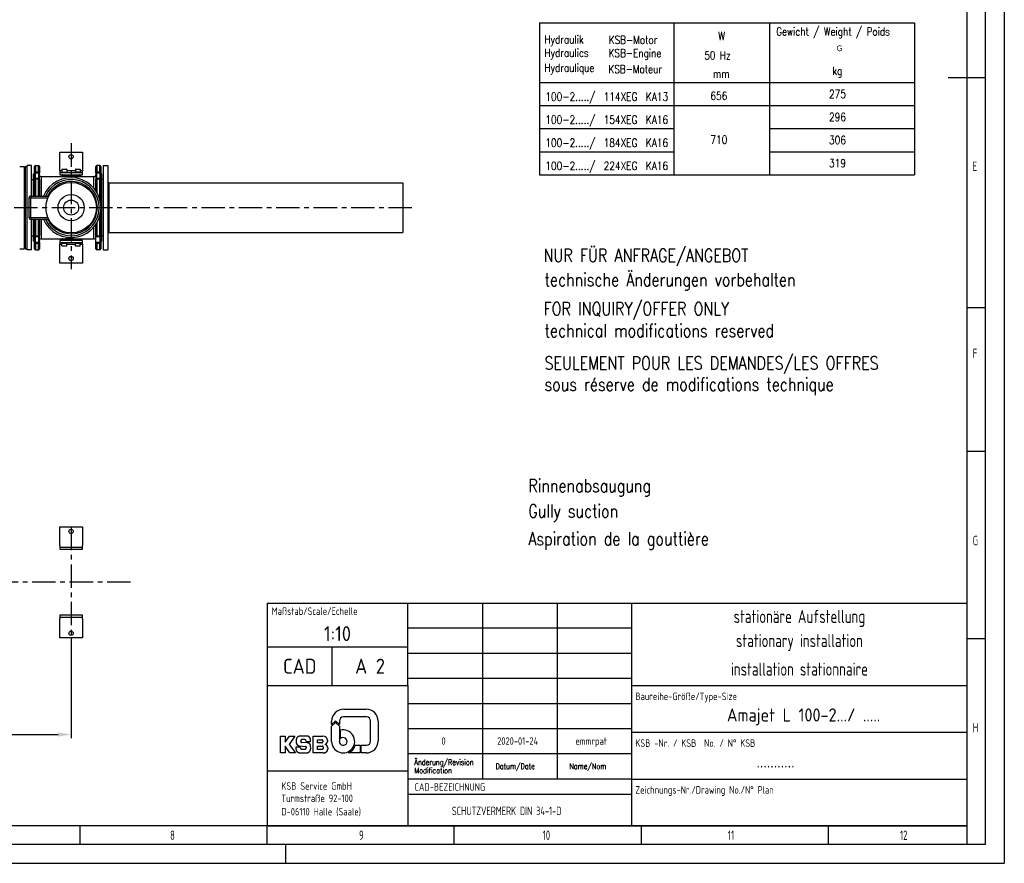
# Model space of a CAD drawing. Header units: millimetres. Extents: x 0 to 5940, y 0 to 4200.
# Tile 45 of 47: x 3309 to 5940, y 0 to 2254. Entities that reach past the tile are written whole.
import ezdxf
from ezdxf.enums import TextEntityAlignment as Align

# ---------------------------------------------------------------- set-up
doc = ezdxf.new("R2010")
doc.units = ezdxf.units.MM
doc.header["$LTSCALE"] = 50
doc.linetypes.add('MITTE', pattern=[2, 1.25, -0.25, 0.25, -0.25])
doc.layers.get('0').update_dxf_attribs({"linetype": 'CONTINUOUS'})
doc.layers.get('DEFPOINTS').update_dxf_attribs({"linetype": 'CONTINUOUS'})
for name, color, linetype in [('01-LINIE-025', 1, 'CONTINUOUS'), ('02-LINIE-035', 2, 'CONTINUOUS'), ('05-ACHSE', 1, 'MITTE'), ('06-MASSE1', 1, 'CONTINUOUS'), ('10-TEXT-025', 1, 'CONTINUOUS'), ('11-TEXT-035', 2, 'CONTINUOUS'), ('16-SCHRIFTFELDTXT-025', 1, 'CONTINUOUS'), ('KSB-BLATTRAND', 2, 'CONTINUOUS'), ('KSB-TEXT-025', 1, 'CONTINUOUS'), ('KSB-TEXT-035', 2, 'CONTINUOUS'), ('KSB-TEXT-050', 3, 'CONTINUOUS')]:
    doc.layers.add(name, color=color, linetype=linetype)
doc.layers.add('Level 4', color=7, linetype='CONTINUOUS', lineweight=0)
doc.styles.add('ACA_NORM', font='ROMANS.SHX')
doc.styles.add('ROMANS', font='romans', dxfattribs={"width": 0.8})
doc.styles.get("Standard").update_dxf_attribs({"font": 'ISOCP.SHX'})
doc.styles.add('Style-WORKING', font='WORKING.shx', dxfattribs={"width": 0.8})
doc.dimstyles.new('1-10', dxfattribs={"dimscale": 10, "dimtxt": 2.5, "dimasz": 3.5, "dimexe": 1, "dimexo": 0, "dimgap": 1, "dimtad": 1, "dimdec": 0, "dimzin": 0, "dimtxsty": 'ACA_NORM', "dimcen": 0, "dimadec": 0, "dimazin": 0, "dimtfac": 2.4, "dimtdec": 0, "dimtmove": 0, "dimatfit": 3, "dimfxl": 1, "dimtolj": 1, "dimtzin": 0, "dimarcsym": 0})

# ---------------------------------------------------------------- blocks, each defined once
blk = doc.blocks.new('*D13')
at = {"layer": '06-MASSE1', "color": 0, "lineweight": -2}
for p, q in [((3446.2, 602.9), (3446.2, 334.1)), ((2213.8, 408.2), (2213.8, 334.1)), ((2248.8, 344.1), (3411.2, 344.1))]:
    blk.add_line(p, q, dxfattribs=at)
at = {"layer": '06-MASSE1', "color": 0}
for points in [[(2248.8, 349.9), (2248.8, 338.3), (2213.8, 344.1)], [(3411.2, 349.9), (3411.2, 338.3), (3446.2, 344.1)]]:
    blk.add_solid(points, dxfattribs=at)
at = {"layer": 'DEFPOINTS', "color": 0}
for p in [(3446.2, 602.9), (2213.8, 408.2), (3446.2, 344.1)]:
    blk.add_point(p, dxfattribs=at)
at = {"layer": '06-MASSE1', "color": 0, "insert": (2830, 373.2), "char_height": 25, "attachment_point": 5, "style": 'ACA_NORM'}
blk.add_mtext('\\A1;(1230)', dxfattribs=at)
blk = doc.blocks.new('Rahmen_A2')
at = {"color": 1, "ltscale": 150}
for p, q in [((594, 420), (594, 0)), ((584, 410), (584, 5)), ((584, 10), (10, 10)), ((0, 0), (594, 0))]:
    blk.add_line(p, q, dxfattribs=at)
at = {"layer": 'KSB-BLATTRAND'}
for p, q in [((589, 5), (589, 415)), ((579, 210), (589, 210)), ((584, 148.5), (589, 148.5)), ((589, 110), (584, 110)), ((589, 60), (584, 60)), ((347, 5), (347, 10)), ((397, 5), (397, 10)), ((447, 5), (447, 10)), ((497, 5), (497, 10)), ((547, 5), (547, 10)), ((589, 5), (5, 5)), ((402, 0), (402, 5))]:
    blk.add_line(p, q, dxfattribs=at)
at = {"layer": 'KSB-BLATTRAND', "width": 0.75}
for s, p in [('E', (585.5625, 185)), ('F', (585.5625, 135)), ('G', (585.5625, 85)), ('H', (585.5625, 35)), ('8', (371.0625, 6.25)), ('9', (421.5625, 6.25)), ('10', (470.625, 6.25)), ('11', (520.125, 6.25)), ('12', (566.125, 6.25))]:
    blk.add_text(s, height=2.5, dxfattribs=at).set_placement(p)
blk = doc.blocks.new('A$Cf97495ae')
at = {"layer": 'KSB-TEXT-025'}
for p, q in [((168.9, 117), (228.6, 117)), ((146.8, 86.2), (136.5, 76)), ((136.5, 76), (136.5, 84.6)), ((136.5, 71.6), (146.8, 81.8)), ((157.1, 76), (146.8, 86.2)), ((146.8, 81.8), (157.1, 71.6)), ((157.1, 85.3), (157.1, 76)), ((229.3, 96.5), (168.3, 96.5)), ((240.5, 31.7), (240.5, 85.3)), ((261, 84.6), (261, 32.4)), ((136.5, 30.8), (136.5, 71.6)), ((157.1, 71.6), (157.1, 30.8)), ((160.2, 38.2), (160.2, 60.8)), ((0, 45), (12.2, 45)), ((0, 0), (0, 45)), ((12.2, 45), (12.2, 28.7)), ((12.2, 28.7), (23.9, 45)), ((38.4, 45), (22.9, 22.5)), ((23.9, 45), (38.4, 45)), ((41.4, 34.3), (41.4, 28.6)), ((71, 45.2), (51.6, 45.2)), ((53.5, 31.7), (53.5, 31.8)), ((65.1, 35.5), (56.8, 35.5)), ((71.2, 26.8), (56.9, 28)), ((68.5, 31.9), (68.5, 30.7)), ((68.5, 30.7), (80.2, 30.7)), ((75.1, 26.1), (71.2, 26.8)), ((80.2, 30.7), (80.1, 35.7)), ((86.9, 0), (86.9, 44.8)), ((86.9, 44.8), (112.7, 44.8)), ((99.1, 27.2), (99.1, 35.1)), ((99.1, 35.1), (110.4, 35.1)), ((110.4, 27.2), (99.1, 27.2)), ((117.2, 44.2), (112.7, 44.8)), ((112.9, 32.7), (112.9, 29.6)), ((125.3, 34.3), (125.3, 30.8)), ((12.2, 0), (0, 0)), ((24.9, 0), (12.2, 17.8)), ((12.2, 17.8), (12.2, 0)), ((22.9, 22.5), (39.9, 0)), ((39.9, 0), (24.9, 0)), ((53.1, 15.2), (40.9, 15.2)), ((40.9, 15.2), (41, 10.4)), ((50.5, 18.9), (66.3, 17.6)), ((50.6, 0.4), (70.3, 0.4)), ((53.1, 13.4), (53.1, 15.2)), ((56.5, 9.8), (65.1, 9.8)), ((68.5, 15.1), (68.5, 13.5)), ((80.5, 11.5), (80.4, 19.2)), ((113.9, 0), (86.9, 0)), ((99.1, 18.4), (111.4, 18.4)), ((99.1, 9.6), (99.1, 18.4)), ((111.4, 9.6), (99.1, 9.6)), ((113.9, 16), (113.9, 12.1)), ((113.9, 0), (117.5, 0.3)), ((119.1, 23.2), (119.2, 22.6)), ((126, 14.3), (126, 10.4)), ((212.5, 0), (181.5, 0)), ((199.7, 20.5), (212.5, 20.5)), ((212.5, 20.5), (212.5, 0)), ((215.6, 0), (215.6, 20.5)), ((215.6, 20.5), (229.3, 20.5)), ((228.6, 0), (215.6, 0))]:
    blk.add_line(p, q, dxfattribs=at)
for centre, radius, start, end in [((168.9, 84.6), 32.4, 90, 180), ((228.6, 84.6), 32.4, 0, 90), ((168.3, 85.3), 11.2, 90, 180), ((229.3, 85.3), 11.2, 0, 90), ((167.3, 30.8), 30.8, 180, 103.4339), ((167.3, 30.8), 10.3, 180, 134.1844), ((228.6, 32.4), 32.4, 270, 0), ((229.3, 31.7), 11.2, 270, 0), ((167.3, 30.8), 33.9, 294.7344, 342.377)]:
    blk.add_arc(centre, radius, start, end, dxfattribs=at)
for points, knots in [([(51.6, 45.2), (46.4, 43.4), (42.7, 39.5), (41.4, 34.3)], [0, 0, 0.33643, 0.669667, 1, 1]), ([(41.4, 28.6), (42.6, 24), (45.9, 20.5), (50.5, 18.9)], [0, 0, 0.330348, 0.663589, 1, 1]), ([(56.8, 35.5), (54.4, 34.3), (53.5, 31.8)], [0, 0, 0.503579, 1, 1]), ([(53.5, 31.7), (54.4, 29.2), (56.9, 28)], [0, 0, 0.496357, 1, 1]), ([(68.5, 31.9), (67.5, 34.3), (65.1, 35.5)], [0, 0, 0.496384, 1, 1]), ([(80.1, 35.7), (78.9, 40.2), (75.6, 43.7), (71, 45.2)], [0, 0, 0.330333, 0.66358, 1, 1]), ([(112.9, 32.7), (112.2, 34.4), (110.4, 35.1)], [0, 0, 0.496129, 1, 1]), ([(110.4, 27.2), (112.2, 27.9), (112.9, 29.6)], [0, 0, 0.503871, 1, 1]), ([(125.3, 34.3), (124.2, 38.7), (121.4, 42.2), (117.2, 44.2)], [0, 0, 0.330662, 0.663788, 1, 1]), ([(119.1, 23.2), (122.3, 24.7), (124.5, 27.5), (125.3, 30.8)], [0, 0, 0.336237, 0.669324, 1, 1]), ([(41, 10.4), (42.3, 5.6), (45.7, 2), (50.5, 0.4)], [0, 0, 0.330339, 0.663618, 1, 1]), ([(53.1, 13.4), (54.1, 11), (56.5, 9.8)], [0, 0, 0.496359, 1, 1]), ([(65.1, 9.8), (67.6, 11), (68.5, 13.5)], [0, 0, 0.503671, 1, 1]), ([(68.5, 15.1), (67.9, 16.8), (66.3, 17.6)], [0, 0, 0.496328, 1, 1]), ([(70.3, 0.4), (74.3, 1.5), (77.7, 4), (79.8, 7.5), (80.5, 11.5)], [0, 0, 0.252558, 0.503475, 0.752399, 1, 1]), ([(80.4, 19.2), (78.9, 23.5), (75.1, 26.1)], [0, 0, 0.496842, 1, 1]), ([(113.9, 16), (113.2, 17.7), (111.4, 18.4)], [0, 0, 0.496172, 1, 1]), ([(111.4, 9.6), (113.2, 10.3), (113.9, 12.1)], [0, 0, 0.503828, 1, 1]), ([(117.5, 0.3), (121.9, 2.2), (124.9, 5.8), (126, 10.4)], [0, 0, 0.336245, 0.669428, 1, 1]), ([(126, 14.3), (125.1, 18), (122.7, 21), (119.2, 22.6)], [0, 0, 0.330643, 0.663779, 1, 1])]:
    blk.add_open_spline(points, degree=1, knots=knots, dxfattribs=at)

msp = doc.modelspace()

# ---------------------------------------------------------------- linework, layer by layer
at = {"layer": '01-LINIE-025'}
for p, q in [((4698, 2024.7), (5699.8, 2024.7)), ((4698, 1963.1), (5057.2, 1963.1)), ((5312.4, 1963.1), (5699.8, 1963.1)), ((4698, 1901.5), (5057.2, 1901.5)), ((5312.4, 1901.5), (5699.8, 1901.5))]:
    msp.add_line(p, q, dxfattribs=at)
at = {"layer": '02-LINIE-035'}
for p, q in [((4698, 2246.3), (4698, 1839.9)), ((4698, 2246.3), (5699.8, 2246.3)), ((5057.2, 2246.3), (5057.2, 1839.9)), ((5312.4, 2246.3), (5312.4, 1839.9)), ((4698, 2086.3), (5699.8, 2086.3)), ((3416.2, 1850.1), (3416.2, 1900.1)), ((3416.2, 1900.1), (3476.2, 1900.1)), ((3476.2, 1900.1), (3476.2, 1850.1)), ((3308.7, 1862.1), (3320.7, 1862.1)), ((3320.7, 1862.1), (3320.7, 1642.1)), ((3323.7, 1862.1), (3323.7, 1642.1)), ((3323.7, 1862.1), (3328.7, 1862.1)), ((3328.7, 1639.6), (3328.7, 1864.6)), ((3340.7, 1864.6), (3328.7, 1864.6)), ((3340.7, 1783.1), (3340.7, 1864.6)), ((3345.2, 1842.1), (3345.2, 1783.1)), ((3345.2, 1842.1), (3345.7, 1842.1)), ((3345.7, 1819.5), (3345.7, 1842.1)), ((3348.2, 1844.8), (3348.2, 1862.1)), ((3348.2, 1844.8), (3348.2, 1827)), ((3350.7, 1864.6), (3350.7, 1846.9)), ((3350.7, 1864.6), (3358.7, 1864.6)), ((3350.7, 1845), (3350.7, 1846.9)), ((3358.7, 1846.9), (3350.7, 1846.9)), ((3350.7, 1829.5), (3350.7, 1845)), ((3350.7, 1845), (3358.7, 1845)), ((3358.7, 1846.9), (3358.7, 1864.6)), ((3358.7, 1845), (3358.7, 1846.9)), ((3358.7, 1845), (3358.7, 1829.5)), ((3361.2, 1862.1), (3361.2, 1844.8)), ((3361.2, 1827), (3361.2, 1844.8)), ((3416.2, 1850.1), (3416.2, 1845.1)), ((3421.7, 1850.1), (3416.2, 1850.1)), ((3416.2, 1845.1), (3416.2, 1840.1)), ((3476.2, 1845.1), (3416.2, 1845.1)), ((3420.2, 1846.7), (3436.2, 1846.7)), ((3420.2, 1845.1), (3420.2, 1846.7)), ((3434.7, 1853.9), (3421.7, 1853.9)), ((3421.7, 1853.9), (3421.7, 1846.7)), ((3422.5, 1854.7), (3433.9, 1854.7)), ((3434.7, 1853.9), (3434.7, 1846.7)), ((3457.7, 1850.1), (3434.7, 1850.1)), ((3436.2, 1845.1), (3436.2, 1846.7)), ((3472.2, 1846.7), (3456.2, 1846.7)), ((3456.2, 1846.7), (3456.2, 1845.1)), ((3470.7, 1853.9), (3457.7, 1853.9)), ((3457.7, 1853.9), (3457.7, 1846.7)), ((3458.5, 1854.7), (3469.9, 1854.7)), ((3470.7, 1853.9), (3470.7, 1846.7)), ((3476.2, 1850.1), (3470.7, 1850.1)), ((3472.2, 1846.7), (3472.2, 1845.1)), ((3476.2, 1845.1), (3476.2, 1850.1)), ((3476.2, 1840.1), (3476.2, 1845.1)), ((3512.2, 1844.8), (3512.2, 1862.1)), ((3512.2, 1844.8), (3512.2, 1827)), ((3514.7, 1864.6), (3514.7, 1846.9)), ((3522.7, 1864.6), (3514.7, 1864.6)), ((3522.7, 1846.9), (3514.7, 1846.9)), ((3514.7, 1846.9), (3514.7, 1845)), ((3514.7, 1845), (3522.7, 1845)), ((3514.7, 1829.5), (3514.7, 1845)), ((3522.7, 1846.9), (3522.7, 1864.6)), ((3522.7, 1845), (3522.7, 1846.9)), ((3522.7, 1845), (3522.7, 1829.5)), ((3525.2, 1862.1), (3525.2, 1844.8)), ((3525.2, 1827), (3525.2, 1844.8)), ((3528.2, 1842.1), (3527.7, 1842.1)), ((3527.7, 1842.1), (3527.7, 1819.5)), ((3528.2, 1662.1), (3528.2, 1842.1)), ((3532.2, 1864.6), (3532.2, 1639.6)), ((3532.2, 1864.6), (3544.2, 1864.6)), ((3544.2, 1864.6), (3544.2, 1639.6)), ((3323.7, 1831.1), (3320.7, 1831.1)), ((3340.7, 1827.1), (3344.7, 1827.1)), ((3344.7, 1827.1), (3344.7, 1783.1)), ((3348.2, 1783.1), (3348.2, 1827)), ((3350.7, 1828.7), (3350.7, 1829.5)), ((3358.7, 1829.5), (3350.7, 1829.5)), ((3350.7, 1828.7), (3350.7, 1783.1)), ((3350.7, 1828.7), (3358.7, 1828.7)), ((3358.7, 1828.7), (3358.7, 1829.5)), ((3358.7, 1783.1), (3358.7, 1828.7)), ((3361.2, 1827), (3361.2, 1783.1)), ((3366.2, 1835.1), (3366.2, 1783.1)), ((3366.2, 1835.1), (3431.2, 1835.1)), ((3416.2, 1840.1), (3476.2, 1840.1)), ((3421.2, 1837.6), (3421.2, 1835.8)), ((3423.7, 1837.6), (3421.2, 1837.6)), ((3421.2, 1835.8), (3421.2, 1835.1)), ((3423.7, 1835.8), (3421.2, 1835.8)), ((3423.5, 1840.1), (3423.5, 1840.1)), ((3423.7, 1840.1), (3423.7, 1837.6)), ((3423.7, 1835.8), (3423.7, 1837.6)), ((3423.7, 1837.6), (3468.7, 1837.6)), ((3423.7, 1835.2), (3423.7, 1835.8)), ((3431.2, 1835.8), (3423.7, 1835.8)), ((3431.2, 1837.1), (3431.2, 1835.1)), ((3446.2, 1837.1), (3431.2, 1837.1)), ((3446.2, 1835.1), (3431.2, 1835.1)), ((3457.2, 1837.1), (3446.2, 1837.1)), ((3446.2, 1837.1), (3446.2, 1834.8)), ((3457.2, 1837.1), (3457.2, 1835.1)), ((3468.7, 1835.8), (3457.2, 1835.8)), ((3457.2, 1835.1), (3507.2, 1835.1)), ((3468.7, 1837.6), (3468.7, 1840.1)), ((3468.7, 1837.6), (3471.2, 1837.6)), ((3468.7, 1837.6), (3468.7, 1835.8)), ((3468.7, 1835.8), (3471.2, 1835.8)), ((3468.7, 1835.8), (3468.7, 1835.2)), ((3468.9, 1840.1), (3468.9, 1840.1)), ((3471.2, 1835.8), (3471.2, 1837.6)), ((3471.2, 1835.1), (3471.2, 1835.8)), ((3507.2, 1803.9), (3507.2, 1835.1)), ((3512.2, 1797.3), (3512.2, 1827)), ((3522.7, 1829.5), (3514.7, 1829.5)), ((3514.7, 1829.5), (3514.7, 1828.7)), ((3514.7, 1828.7), (3514.7, 1793.5)), ((3514.7, 1828.7), (3522.7, 1828.7)), ((3522.7, 1828.7), (3522.7, 1829.5)), ((3522.7, 1775.5), (3522.7, 1828.7)), ((3525.2, 1827), (3525.2, 1764.7)), ((3532.2, 1827.1), (3528.2, 1827.1)), ((3547.2, 1818.6), (3544.2, 1821.6)), ((3547.2, 1818.6), (3547.2, 1685.6)), ((3547.2, 1818.6), (4332.2, 1818.6)), ((4332.2, 1818.6), (4332.2, 1685.6)), ((4698, 1839.9), (5699.8, 1839.9)), ((3345.7, 1783.1), (3345.7, 1811.8)), ((3527.7, 1811.8), (3527.7, 1692.5)), ((3333.2, 1778.1), (3338.2, 1778.1)), ((3333.2, 1778.1), (3333.2, 1726.1)), ((3338.2, 1783.1), (3338.2, 1778.1)), ((3338.2, 1783.1), (3386.2, 1783.1)), ((3338.2, 1726.1), (3338.2, 1778.1)), ((3338.2, 1778.1), (3383.9, 1778.1)), ((3525.2, 1739.5), (3525.2, 1677.3)), ((3338.2, 1726.1), (3333.2, 1726.1)), ((3338.2, 1726.1), (3338.2, 1721.1)), ((3338.2, 1726.1), (3383.9, 1726.1)), ((3338.2, 1721.1), (3386.2, 1721.1)), ((3340.7, 1639.6), (3340.7, 1721.1)), ((3344.7, 1721.1), (3344.7, 1677.1)), ((3345.2, 1721.1), (3345.2, 1662.1)), ((3345.7, 1692.5), (3345.7, 1721.1)), ((3348.2, 1677.3), (3348.2, 1721.1)), ((3350.7, 1721.1), (3350.7, 1675.6)), ((3358.7, 1675.6), (3358.7, 1721.1)), ((3361.2, 1721.1), (3361.2, 1677.3)), ((3366.2, 1721.1), (3366.2, 1669.1)), ((3514.7, 1710.8), (3514.7, 1675.6)), ((3522.7, 1675.6), (3522.7, 1728.7)), ((3345.7, 1662.1), (3345.7, 1684.8)), ((3507.2, 1669.1), (3507.2, 1700.4)), ((3512.2, 1675.5), (3512.2, 1706.9)), ((3527.7, 1684.8), (3527.7, 1662.1)), ((3547.2, 1685.6), (3544.2, 1682.6)), ((3547.2, 1685.6), (4332.2, 1685.6)), ((3323.7, 1673.1), (3320.7, 1673.1)), ((3340.7, 1677.1), (3344.7, 1677.1)), ((3345.2, 1662.1), (3345.7, 1662.1)), ((3348.2, 1677.3), (3348.2, 1659.5)), ((3348.2, 1642.1), (3348.2, 1659.5)), ((3350.7, 1675.6), (3350.7, 1674.8)), ((3358.7, 1675.6), (3350.7, 1675.6)), ((3350.7, 1659.2), (3350.7, 1674.8)), ((3350.7, 1674.8), (3358.7, 1674.8)), ((3358.7, 1659.2), (3350.7, 1659.2)), ((3350.7, 1657.4), (3350.7, 1659.2)), ((3358.7, 1675.6), (3358.7, 1674.8)), ((3358.7, 1674.8), (3358.7, 1659.2)), ((3358.7, 1657.4), (3358.7, 1659.2)), ((3361.2, 1659.5), (3361.2, 1677.3)), ((3361.2, 1659.5), (3361.2, 1642.1)), ((3366.2, 1669.1), (3431.2, 1669.1)), ((3476.2, 1664.1), (3416.2, 1664.1)), ((3416.2, 1664.1), (3416.2, 1659.1)), ((3416.2, 1659.1), (3476.2, 1659.1)), ((3416.2, 1659.1), (3416.2, 1654.1)), ((3420.2, 1657.5), (3420.2, 1659.1)), ((3421.2, 1669.1), (3421.2, 1668.4)), ((3423.7, 1668.4), (3421.2, 1668.4)), ((3421.2, 1668.4), (3421.2, 1666.6)), ((3423.7, 1666.6), (3421.2, 1666.6)), ((3423.5, 1664.1), (3423.5, 1664.1)), ((3423.7, 1668.4), (3423.7, 1669)), ((3423.7, 1666.6), (3423.7, 1668.4)), ((3423.7, 1668.4), (3431.2, 1668.4)), ((3423.7, 1666.6), (3423.7, 1664.1)), ((3468.7, 1666.6), (3423.7, 1666.6)), ((3431.2, 1669.2), (3446.2, 1669.2)), ((3431.2, 1667.1), (3431.2, 1669.2)), ((3446.2, 1667.1), (3431.2, 1667.1)), ((3436.2, 1657.5), (3436.2, 1659.1)), ((3446.2, 1667.1), (3446.2, 1669.4)), ((3457.2, 1667.1), (3446.2, 1667.1)), ((3456.2, 1657.5), (3456.2, 1659.1)), ((3457.2, 1667.1), (3457.2, 1669.1)), ((3457.2, 1669.1), (3507.2, 1669.1)), ((3457.2, 1668.4), (3468.7, 1668.4)), ((3468.7, 1669), (3468.7, 1668.4)), ((3468.7, 1668.4), (3471.2, 1668.4)), ((3468.7, 1668.4), (3468.7, 1666.6)), ((3468.7, 1666.6), (3471.2, 1666.6)), ((3468.7, 1664.1), (3468.7, 1666.6)), ((3468.9, 1664.1), (3468.9, 1664.1)), ((3471.2, 1668.4), (3471.2, 1669.1)), ((3471.2, 1666.6), (3471.2, 1668.4)), ((3472.2, 1657.5), (3472.2, 1659.1)), ((3476.2, 1659.1), (3476.2, 1664.1)), ((3476.2, 1654.1), (3476.2, 1659.1)), ((3512.2, 1661.2), (3512.2, 1675.5)), ((3512.2, 1642.1), (3512.2, 1661.2)), ((3522.7, 1659.2), (3512.7, 1659.2)), ((3512.9, 1674.8), (3522.7, 1674.8)), ((3522.7, 1675.6), (3514.7, 1675.6)), ((3522.7, 1674.8), (3522.7, 1675.6)), ((3522.7, 1674.8), (3522.7, 1659.2)), ((3522.7, 1657.4), (3522.7, 1659.2)), ((3525.2, 1659.5), (3525.2, 1677.3)), ((3525.2, 1659.5), (3525.2, 1642.1)), ((3528.2, 1662.1), (3527.7, 1662.1)), ((3532.2, 1677.1), (3528.2, 1677.1)), ((3308.7, 1642.1), (3320.7, 1642.1)), ((3323.7, 1642.1), (3328.7, 1642.1)), ((3340.7, 1639.6), (3328.7, 1639.6)), ((3350.7, 1657.4), (3350.7, 1639.6)), ((3350.7, 1657.4), (3358.7, 1657.4)), ((3350.7, 1639.6), (3358.7, 1639.6)), ((3358.7, 1639.6), (3358.7, 1657.4)), ((3416.2, 1654.1), (3421.7, 1654.1)), ((3416.2, 1604.1), (3416.2, 1654.1)), ((3420.2, 1657.5), (3436.2, 1657.5)), ((3421.7, 1650.3), (3421.7, 1657.5)), ((3421.7, 1650.3), (3434.7, 1650.3)), ((3433.9, 1649.5), (3422.5, 1649.5)), ((3434.7, 1650.3), (3434.7, 1657.5)), ((3434.7, 1654.1), (3457.7, 1654.1)), ((3456.2, 1657.5), (3472.2, 1657.5)), ((3457.7, 1650.3), (3457.7, 1657.5)), ((3457.7, 1650.3), (3470.7, 1650.3)), ((3469.9, 1649.5), (3458.5, 1649.5)), ((3470.7, 1650.3), (3470.7, 1657.5)), ((3470.7, 1654.1), (3476.2, 1654.1)), ((3476.2, 1654.1), (3476.2, 1604.1)), ((3514.7, 1657.4), (3522.7, 1657.4)), ((3514.7, 1657.4), (3514.7, 1639.6)), ((3522.7, 1639.6), (3514.7, 1639.6)), ((3522.7, 1639.6), (3522.7, 1657.4)), ((3532.2, 1639.6), (3544.2, 1639.6)), ((3476.2, 1604.1), (3416.2, 1604.1)), ((3416.2, 848.9), (3416.2, 898.9)), ((3416.2, 898.9), (3476.2, 898.9)), ((3476.2, 898.9), (3476.2, 848.9)), ((3416.2, 848.9), (3416.2, 844.2)), ((3476.2, 844.2), (3416.2, 844.2)), ((3416.2, 844.2), (3416.2, 839.1)), ((3476.2, 844.2), (3476.2, 848.9)), ((3476.2, 839.1), (3476.2, 844.2)), ((3416.2, 839.1), (3476.2, 839.1)), ((3476.2, 662.8), (3416.2, 662.8)), ((3416.2, 662.8), (3416.2, 657.7)), ((3476.2, 657.7), (3476.2, 662.8)), ((3416.2, 657.7), (3476.2, 657.7)), ((3416.2, 657.7), (3416.2, 652.9)), ((3416.2, 602.9), (3416.2, 652.9)), ((3476.2, 652.9), (3476.2, 657.7)), ((3476.2, 652.9), (3476.2, 602.9)), ((3476.2, 602.9), (3416.2, 602.9))]:
    msp.add_line(p, q, dxfattribs=at)
for centre, radius in [((3446.2, 1888.1), 5.75), ((3446.2, 1752.1), 67.5), ((3446.2, 1752.1), 35), ((3446.2, 1752.1), 20), ((3446.2, 1616.1), 5.75), ((3446.2, 886.9), 5.75), ((3446.2, 614.9), 5.75)]:
    msp.add_circle(centre, radius, dxfattribs=at)
for centre, radius, start, end in [((3345.7, 1844.6), 2.5, 270, 0), ((3350.7, 1862.1), 2.5, 90, 180), ((3358.7, 1862.1), 2.5, 0, 90), ((3422.5, 1853.9), 0.8, 90, 180), ((3433.9, 1853.9), 0.8, 0, 90), ((3458.5, 1853.9), 0.8, 90, 180), ((3469.9, 1853.9), 0.8, 0, 90), ((3514.7, 1862.1), 2.5, 90, 180), ((3522.7, 1862.1), 2.5, 0, 90), ((3527.7, 1844.6), 2.5, 180, 270), ((3350.7, 1827), 2.5, 90, 180), ((3358.7, 1827), 2.5, 0, 90), ((3366.2, 1840.1), 5, 180, 270), ((3446.2, 1752.1), 80, 202.799, 157.201), ((3446.2, 1752.1), 75, 204.4144, 155.5856), ((3446.2, 1752.1), 70, 206.2863, 153.7137), ((3423.7, 1837.6), 2.5, 90, 180), ((3468.7, 1837.6), 2.5, 0, 90), ((3507.2, 1840.1), 5, 270, 0), ((3514.7, 1827), 2.5, 90, 180), ((3522.7, 1827), 2.5, 0, 90), ((3338.2, 1778.1), 5, 90, 180), ((3338.2, 1726.1), 5, 180, 270), ((3345.7, 1659.6), 2.5, 0, 90), ((3350.7, 1677.3), 2.5, 180, 270), ((3358.7, 1677.3), 2.5, 270, 0), ((3366.2, 1664.1), 5, 90, 180), ((3423.7, 1666.6), 2.5, 180, 270), ((3468.7, 1666.6), 2.5, 270, 0), ((3507.2, 1664.1), 5, 0, 90), ((3522.7, 1677.3), 2.5, 270, 0), ((3527.7, 1659.6), 2.5, 90, 180), ((3350.7, 1642.1), 2.5, 180, 270), ((3358.7, 1642.1), 2.5, 270, 0), ((3422.5, 1650.3), 0.8, 180, 270), ((3433.9, 1650.3), 0.8, 270, 0), ((3458.5, 1650.3), 0.8, 180, 270), ((3469.9, 1650.3), 0.8, 270, 0), ((3514.7, 1642.1), 2.5, 180, 270), ((3522.7, 1642.1), 2.5, 270, 0)]:
    msp.add_arc(centre, radius, start, end, dxfattribs=at)
for centre, major_axis, ratio, start_param, end_param in [((3350.7, 1844.8), (-2.5, 0), 0.842524, 4.712389, 6.283185), ((3350.7, 1844.8), (-2.5, 0), 0.087156, 4.712389, 6.283185), ((3358.7, 1844.8), (2.5, 0), 0.842524, 0, 1.570796), ((3358.7, 1844.8), (2.5, 0), 0.087156, 0, 1.570796), ((3514.7, 1844.8), (-2.5, 0), 0.842524, 4.712389, 6.283185), ((3514.7, 1844.8), (-2.5, 0), 0.087156, 4.712389, 6.283185), ((3522.7, 1844.8), (2.5, 0), 0.842524, 0, 1.570796), ((3522.7, 1844.8), (2.5, 0), 0.087156, 0, 1.570796), ((3345.7, 1821.4), (2.5, 0), 0.748658, 4.712389, 6.283185), ((3350.7, 1827), (-2.5, 0), 0.680435, 4.712389, 6.283185), ((3358.7, 1827), (2.5, 0), 0.680435, 0, 1.570796), ((3423.7, 1834.7), (2.5, 0), 0.233212, 1.570796, 2.18594), ((3457.2, 1752.1), (130.4, 0), 0.636364, 1.570796, 1.655234), ((3468.7, 1834.7), (-2.5, 0), 0.233212, 4.097245, 4.712389), ((3514.7, 1827), (-2.5, 0), 0.680435, 4.712389, 6.283185), ((3522.7, 1827), (2.5, 0), 0.680435, 0, 1.570796), ((3527.7, 1821.4), (-2.5, 0), 0.748658, 0, 1.570796), ((3345.7, 1813.5), (2.5, 0), 0.662957, 4.712389, 6.283185), ((3527.7, 1813.5), (-2.5, 0), 0.662957, 0, 1.570796), ((3345.7, 1690.8), (2.5, 0), 0.662957, 0, 1.570796), ((3345.7, 1682.9), (2.5, 0), 0.748658, 0, 1.570796), ((3527.7, 1690.8), (-2.5, 0), 0.662957, 4.712389, 6.283185), ((3527.7, 1682.9), (-2.5, 0), 0.748658, 4.712389, 6.283185), ((3350.7, 1677.3), (-2.5, 0), 0.680435, 0, 1.570796), ((3350.7, 1659.5), (-2.5, 0), 0.087156, 0, 1.570796), ((3350.7, 1659.5), (-2.5, 0), 0.842524, 0, 1.570796), ((3358.7, 1677.3), (2.5, 0), 0.680435, 4.712389, 6.283185), ((3358.7, 1659.5), (2.5, 0), 0.842524, 4.712389, 6.283185), ((3358.7, 1659.5), (2.5, 0), 0.087156, 4.712389, 6.283185), ((3423.7, 1669.6), (2.5, 0), 0.233212, 4.097245, 4.712389), ((3457.2, 1752.1), (130.4, 0), 0.636364, 4.627951, 4.712389), ((3468.7, 1669.6), (-2.5, 0), 0.233212, 1.570796, 2.18594), ((3522.7, 1677.3), (2.5, 0), 0.680435, 4.712389, 6.283185), ((3522.7, 1659.5), (2.5, 0), 0.842524, 4.712389, 6.283185), ((3522.7, 1659.5), (2.5, 0), 0.087156, 4.712389, 6.283185)]:
    msp.add_ellipse(centre, major_axis=major_axis, ratio=ratio, start_param=start_param, end_param=end_param, dxfattribs=at)
for points, knots in [([(3345.7, 1819.5), (3345.7, 1819.3), (3345.7, 1819.1), (3345.8, 1818.2), (3345.9, 1817.6), (3346.1, 1816.4), (3346.1, 1815.8), (3346.1, 1814.9), (3346, 1814.6), (3345.9, 1813.5), (3345.7, 1812.7), (3345.7, 1811.8)], [-3.141593, -3.141593, -3.141593, -3.141593, -2.57085, -2.57085, -1.02519, -1.02519, 0.490176, 0.490176, 1.155904, 1.155904, 3.141593, 3.141593, 3.141593, 3.141593]), ([(3527.7, 1811.8), (3527.7, 1812), (3527.7, 1812.3), (3527.6, 1813.2), (3527.5, 1813.9), (3527.3, 1815.1), (3527.3, 1815.8), (3527.3, 1816.6), (3527.4, 1816.9), (3527.5, 1818), (3527.7, 1818.7), (3527.7, 1819.5)], [-3.141593, -3.141593, -3.141593, -3.141593, -2.57085, -2.57085, -1.02519, -1.02519, 0.490176, 0.490176, 1.155904, 1.155904, 3.141593, 3.141593, 3.141593, 3.141593]), ([(3345.7, 1692.5), (3345.7, 1692.2), (3345.7, 1692), (3345.8, 1691.1), (3345.9, 1690.4), (3346.1, 1689.1), (3346.1, 1688.5), (3346.1, 1687.6), (3346, 1687.4), (3345.9, 1686.3), (3345.7, 1685.5), (3345.7, 1684.8)], [-3.141593, -3.141593, -3.141593, -3.141593, -2.57085, -2.57085, -1.02519, -1.02519, 0.490176, 0.490176, 1.155904, 1.155904, 3.141593, 3.141593, 3.141593, 3.141593]), ([(3527.7, 1684.8), (3527.7, 1685), (3527.7, 1685.2), (3527.6, 1686), (3527.5, 1686.6), (3527.3, 1687.9), (3527.3, 1688.5), (3527.3, 1689.4), (3527.4, 1689.7), (3527.5, 1690.8), (3527.7, 1691.6), (3527.7, 1692.5)], [-3.141593, -3.141593, -3.141593, -3.141593, -2.57085, -2.57085, -1.02519, -1.02519, 0.490176, 0.490176, 1.155904, 1.155904, 3.141593, 3.141593, 3.141593, 3.141593]), ([(3512.2, 1675.5), (3512.2, 1675.3), (3512.2, 1675.2), (3512.4, 1675), (3512.5, 1674.9), (3512.8, 1674.8), (3513, 1674.8), (3513.4, 1674.9), (3513.7, 1675), (3514.2, 1675.2), (3514.4, 1675.4), (3514.7, 1675.6), (3514.7, 1675.6), (3514.7, 1675.6)], [0, 0, 0, 0, 0.0702595, 0.0702595, 0.1507881, 0.1507881, 0.2580896, 0.2580896, 0.3645241, 0.3645241, 0.4762975, 0.4762975, 0.4772933, 0.4772933, 0.4772933, 0.4772933]), ([(3512.7, 1659.2), (3512.6, 1659.4), (3512.5, 1659.7), (3512.3, 1660.3), (3512.2, 1660.8), (3512.2, 1661.2)], [0.2287407, 0.2287407, 0.2287407, 0.2287407, 0.2953839, 0.2953839, 0.4242421, 0.4242421, 0.4242421, 0.4242421]), ([(3512.7, 1659.2), (3512.9, 1658.9), (3513.2, 1658.6), (3513.8, 1657.9), (3514.3, 1657.6), (3514.7, 1657.4), (3514.7, 1657.4), (3514.7, 1657.4)], [-0.3149648, -0.3149648, -0.3149648, -0.3149648, -0.1874602, -0.1874602, 0, 0, 0.0010054, 0.0010054, 0.0010054, 0.0010054])]:
    msp.add_open_spline(points, degree=3, knots=knots, dxfattribs=at)
for points in [[(3423.7, 1835.1), (3423.7, 1835.2), (3423.7, 1835.2), (3423.7, 1835.2)], [(3468.7, 1835.2), (3468.7, 1835.2), (3468.7, 1835.2), (3468.7, 1835.1)], [(3423.7, 1669), (3423.7, 1669.1), (3423.7, 1669.1), (3423.7, 1669.1)], [(3468.7, 1669.1), (3468.7, 1669.1), (3468.7, 1669.1), (3468.7, 1669)]]:
    msp.add_open_spline(points, degree=3, dxfattribs=at)
at = {"layer": '05-ACHSE'}
for p, q in [((3446.2, 1924), (3446.2, 1587.8)), ((1794.2, 1752.1), (4361.1, 1752.1)), ((3446.2, 898.9), (3446.2, 602.9)), ((3604.7, 750.9), (2084.8, 750.9))]:
    msp.add_line(p, q, dxfattribs=at)
at = {"layer": 'KSB-BLATTRAND'}
for p, q in [((3970, 695), (3970, 100)), ((3970, 695), (5840, 695)), ((3970, 695), (3970, 100)), ((4346, 475), (4346, 695)), ((4546, 225), (4546, 695)), ((4746, 225), (4746, 695)), ((4945, 100), (4945, 695)), ((4945, 627.9), (4346, 627.9)), ((3970, 578.5), (4346, 578.5)), ((4144, 475), (4144, 578.5)), ((4945, 560.7), (4346, 560.7)), ((3970, 475), (4346, 475)), ((4945, 493.6), (4346, 493.6)), ((4346, 475), (4346, 100)), ((4945, 475), (5840, 475)), ((4945, 426.4), (4346, 426.4)), ((4945, 359.3), (4346, 359.3)), ((4945, 350), (5840, 350)), ((4945, 292.1), (4346, 292.1)), ((3970, 247.4), (4346, 247.4)), ((4945, 225), (4346, 225)), ((4945, 225), (5840, 225)), ((4346, 184.8), (4945, 184.8))]:
    msp.add_line(p, q, dxfattribs=at)
at = {"layer": 'KSB-BLATTRAND', "color": 3}
msp.add_line((3970, 100), (5840, 100), dxfattribs=at)
at = {"layer": 'Level 4', "color": 2, "linetype": 'Continuous', "lineweight": -3}
msp.add_line((5699.8, 2246.3), (5699.8, 1839.9), dxfattribs=at)

# ---------------------------------------------------------------- block references
at = {"layer": '01-LINIE-025'}
msp.add_blockref('A$Cf97495ae', (4005.9, 294.9), dxfattribs=at)
at = {"layer": 'KSB-BLATTRAND', "xscale": 10, "yscale": 10, "zscale": 10}
msp.add_blockref('Rahmen_A2', (0, 0), dxfattribs=at)

# ---------------------------------------------------------------- texts
at = {"layer": '02-LINIE-035', "style": 'ROMANS', "width": 0.8}
msp.add_text('Gewicht / Weight / Poids', height=21.599, dxfattribs=at).set_placement((5330.5, 2211.8))
at = {"layer": '10-TEXT-025', "style": 'ROMANS', "width": 0.8}
for s, p in [('100-2...../', (4713.3, 2037.6)), ('114XEG', (4869.2, 2037.6)), ('KA13', (4982.1, 2037.6)), ('656', (5154.7, 2039.9)), ('275', (5471.6, 2044.8)), ('100-2...../', (4713.3, 1976)), ('296', (5471.6, 1983.2)), ('154XEG', (4869.2, 1976)), ('KA16', (4982.1, 1976)), ('100-2...../', (4713.3, 1914.4)), ('184XEG', (4869.2, 1914.4)), ('KA16', (4982.1, 1914.4)), ('710', (5154.7, 1923)), ('306', (5471.6, 1921.6)), ('100-2...../', (4713.3, 1852.8)), ('224XEG', (4869.2, 1852.8)), ('KA16', (4982.1, 1852.8)), ('319', (5471.6, 1860))]:
    msp.add_text(s, height=22, dxfattribs=at).set_placement(p)
at = {"layer": '11-TEXT-035', "style": 'ROMANS', "width": 0.8}
for s, height, p in [('Hydraulik', 21.6, (4711.3, 2190.6)), ('KSB-Motor', 21.6, (4883.1, 2189.7)), ('W', 21.6, (5175.7, 2200)), ('Hydraulics', 21.6, (4711.3, 2154.7)), ('KSB-Engine', 21.6, (4882.7, 2154.3)), ('50 Hz', 21.6, (5138.3, 2147.9)), ('Hydraulique', 21.598, (4711.3, 2114.8)), ('KSB-Moteur', 21.6, (4882.2, 2111.5)), ('mm', 21.6, (5161.5, 2098.8)), ('kg', 21.6, (5480.6, 2106.6)), ('NUR FÜR ANFRAGE/ANGEBOT', 35, (4708.7, 1607)), ('technische Änderungen vorbehalten', 35, (4711.3, 1542)), ('FOR INQUIRY/OFFER ONLY', 35, (4708.7, 1464.3)), ('technical modifications reserved', 35, (4711.3, 1406)), ('SEULEMENT POUR LES DEMANDES/LES OFFRES', 35, (4711.3, 1319.3)), ('sous réserve de modifications technique', 35, (4711.3, 1262.4)), ('Rinnenabsaugung', 35, (4668, 991.6)), ('Gully suction', 35, (4668, 923.9)), ('Aspiration de la gouttière', 35, (4668, 849.7))]:
    msp.add_text(s, height=height, dxfattribs=at).set_placement(p)
at = {"layer": '16-SCHRIFTFELDTXT-025', "style": 'ACA_NORM', "width": 0.8}
for s, p in [('Änderung/Revision', (4363.3, 262.6)), ('Datum/Date', (4580.4, 251.9)), ('Name/Nom', (4777.7, 251.9)), ('Modification', (4363.3, 240.5))]:
    msp.add_text(s, height=15, dxfattribs=at).set_placement(p)
at = {"layer": 'KSB-BLATTRAND', "color": 1}
for s, height, width, p in [('Maßstab/Scale/Echelle', 20, 0.8, (3982, 663.8)), ('Baureihe-Größe/Type-Size', 20, 0.8, (4954, 436.2)), ('0', 20, 0.8, (4435.8, 316.7)), ('2020-01-24', 20, 0.8, (4584.7, 316.7)), ('emmrpat', 20, 0.8, (4793.8, 316.7)), ('KSB -Nr. / KSB  No. / N° KSB', 20, 0.8, (4954, 311.2)), ('KSB Service GmbH ', 20, 0.8, (4008, 196.5)), ('CAD-BEZEICHNUNG', 20, 0.8, (4364, 194)), ('Turmstraße 92-100', 20, 0.8, (4008, 163.7)), ('Zeichnungs-Nr./Drawing No./N° Plan', 20, 0.8, (4954, 186.2)), ('D-06110 Halle (Saale)', 20, 0.8, (4008, 127.9)), ('SCHUTZVERMERK DIN 34-1-D', 22.68, 0.7, (4463.7, 128.7))]:
    msp.add_text(s, height=height, dxfattribs=dict(at, width=width)).set_placement(p)
at = {"layer": 'KSB-TEXT-035', "width": 0.8}
for s, p in [('stationäre Aufstellung', (5392.5, 654.5)), ('stationary installation', (5392.5, 589.9)), ('installation stationnaire', (5392.5, 519))]:
    msp.add_text(s, height=35, dxfattribs=at).set_placement(p, align=Align.MIDDLE)
at = {"layer": 'KSB-TEXT-035'}
for s, p in [('Amajet L 100-2.../ .....', (5403.6, 391.2)), ('...........', (5328.5, 273.2))]:
    msp.add_text(s, height=35, dxfattribs=at).set_placement(p, align=Align.MIDDLE)
at = {"layer": 'KSB-TEXT-050'}
for s, p in [('1:10', (4158, 613.7)), ('CAD', (4057, 526.7)), ('A 2', (4245, 526.7))]:
    msp.add_text(s, height=40, dxfattribs=at).set_placement(p, align=Align.MIDDLE)
at = {"layer": 'Level 4', "color": 1, "linetype": 'Continuous', "lineweight": -3, "style": 'Style-WORKING', "width": 0.8}
msp.add_text('G', height=15.4, dxfattribs=at).set_placement((5492.4, 2170.2))

# ---------------------------------------------------------------- dimensions: what is measured, and where the dimension line sits
at = {"layer": '06-MASSE1'}
dim = msp.add_linear_dim(base=(3446.2, 344.1), p1=(2213.8, 408.2), p2=(3446.2, 602.9), text='(<>)', dimstyle='1-10', override={"dimrnd": 10}, dxfattribs=at)
dim.commit()
dim.dimension.update_dxf_attribs({"geometry": '*D13', "text_midpoint": (2830, 373.2)})

doc.saveas('drawing.dxf')
